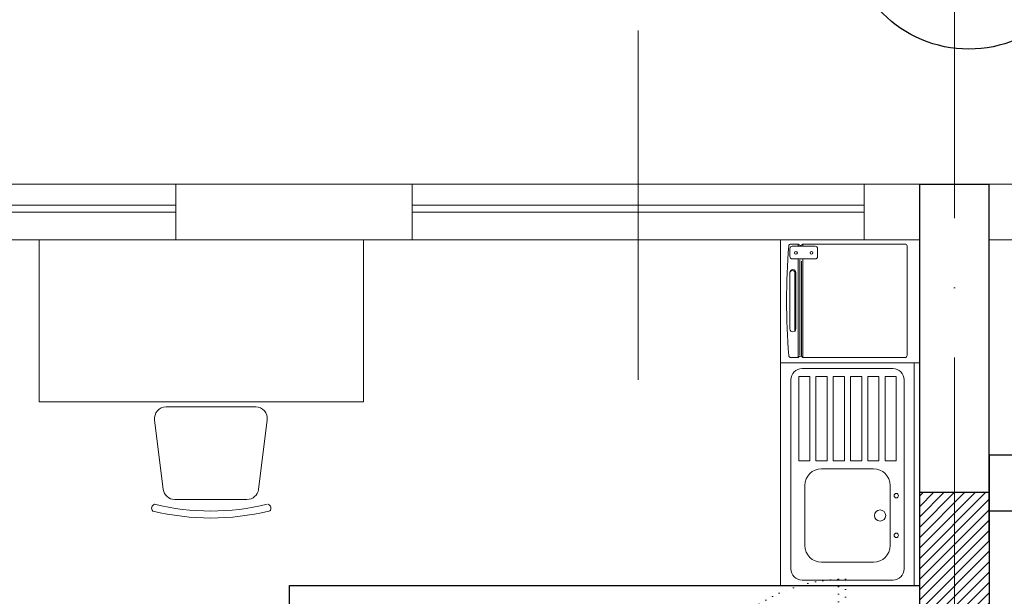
# Model space of a CAD drawing. Header units: millimetres. Extents: x -6513 to 30474, y -6915 to 65597.
# Tile 130 of 256: x -915 to -490, y 13941 to 14190. Entities that reach past the tile are written whole.
import ezdxf

# ---------------------------------------------------------------- set-up
doc = ezdxf.new("R2010")
doc.units = ezdxf.units.MM
doc.linetypes.add('ACAD_ISO10W100', pattern=[18, 12, -3, 0, -3])
doc.linetypes.add('DOT', pattern=[6.35, 0, -6.35])
for name, color, linetype, lineweight in [('A_cienka', 8, 'Continuous', 5), ('A_linia przekroj', 8, 'Continuous', 25), ('A_meble', 8, 'Continuous', 0), ('A_osie', 8, 'ACAD_ISO10W100', 5), ('A_widok', 8, 'Continuous', 13), ('cieńkie', 8, 'Continuous', 9), ('sanitarne ARCHWIG', 8, 'Continuous', 9), ('wyburzenia', 8, 'DOT', 20), ('Ściany ARCHWIG', 8, 'Continuous', 30)]:
    doc.layers.add(name, color=color, linetype=linetype, lineweight=lineweight)
doc.layers.add('DB_WM_odnośniki opis', color=8, linetype='Continuous')
doc.layers.add('zamurowania - ARCHWIG', color=8, linetype='Continuous')

msp = doc.modelspace()

# ---------------------------------------------------------------- hatches: boundary and pattern name
at = {"layer": 'cieńkie'}
msp.add_hatch(color=256, dxfattribs=at).paths.add_polyline_path([(-580.276, 14081.064, 0.7495335), (-582.456, 14080.952, -0.4163058), (-581.174, 14082.244, -0.4142136), (-579.892, 14080.962), (-579.892, 14056.646, -0.2012007), (-580.276, 14055.731)])
at = {"layer": 'zamurowania - ARCHWIG', "linetype": 'ByBlock'}
h = msp.add_hatch(dxfattribs=at)
h.set_pattern_fill('ANSI31', color=256)
h.set_pattern_definition([(45, (32497.7916, 13557.2954), (-2.24506403, 2.24506403), [])])
h.paths.add_polyline_path([(-496.446, 13986.092), (-511.446, 13986.092), (-511.446, 13886.092), (-496.446, 13886.092)])
h.paths.add_polyline_path([(-511.446, 13986.092), (-526.446, 13986.092), (-526.446, 13886.092), (-511.446, 13886.092)])

# ---------------------------------------------------------------- linework, layer by layer
at = {"layer": 'A_cienka', "ltscale": 10}
msp.add_line((-647.946, 14034.693), (-647.946, 14185.49), dxfattribs=at)
msp.add_line((-647.946, 14034.693), (-647.946, 14185.49), dxfattribs=at)
at = {"layer": 'A_cienka'}
for p, q in [((-2776.446, 14119.092), (2360.554, 14119.092)), ((-2776.446, 14119.092), (4647.554, 14119.092)), ((-847.446, 14110.092), (-1042.446, 14110.092)), ((-745.446, 14110.092), (-550.446, 14110.092)), ((-847.446, 14107.092), (-1042.446, 14107.092)), ((-745.446, 14107.092), (-550.446, 14107.092)), ((-1066.446, 14095.092), (-526.446, 14095.092)), ((-496.446, 14095.092), (43.554, 14095.092))]:
    msp.add_line(p, q, dxfattribs=at)
at = {"layer": 'A_linia przekroj'}
for p, q in [((-526.446, 13964.826), (-526.446, 14119.092)), ((-526.446, 14119.092), (-496.446, 14119.092)), ((-496.446, 13964.826), (-496.446, 14119.092))]:
    msp.add_line(p, q, dxfattribs=at)
msp.add_lwpolyline([(-496.446, 13978.092), (-472.446, 13978.092), (-472.446, 14002.092), (-496.446, 14002.092)], close=True, dxfattribs=at)
at = {"layer": 'A_meble'}
for p, q in [((-766.446, 14095.092), (-906.446, 14095.092)), ((-906.446, 14095.092), (-906.446, 14025.092)), ((-766.446, 14025.092), (-766.446, 14095.092)), ((-586.446, 13945.781), (-586.446, 14095.092)), ((-906.446, 14025.092), (-766.446, 14025.092)), ((-813.012, 14022.994), (-851.684, 14022.994)), ((-856.645, 14017.374), (-852.895, 13987.374)), ((-808.05, 14017.374), (-811.8, 13987.374)), ((-847.934, 13982.994), (-816.762, 13982.994))]:
    msp.add_line(p, q, dxfattribs=at)
for centre, radius, start, end in [((-851.684, 14017.994), 5, 90, 187.12502), ((-813.012, 14017.994), 5, 352.87498, 90), ((-847.934, 13987.994), 5, 187.12502, 270), ((-816.762, 13987.994), 5, 270, 352.87498), ((-856.244, 13979.269), 1.687, 103.52517, 229.10374), ((-832.348, 14080.66), 102.667, 256.31445, 283.68555), ((-808.09, 13979.269), 1.687, 310.89626, 76.47483), ((-832.348, 14080.66), 105.667, 256.31445, 283.68555)]:
    msp.add_arc(centre, radius, start, end, dxfattribs=at)
at = {"layer": 'A_osie', "ltscale": 10}
msp.add_line((-511.446, 12663.649), (-511.446, 14415.708), dxfattribs=at)
at = {"layer": 'A_widok', "ltscale": 5}
for points in [[(-847.446, 14119.092), (-745.446, 14119.092), (-745.446, 14095.092), (-847.446, 14095.092)], [(-526.446, 14095.092), (-550.446, 14095.092), (-550.446, 14119.092), (-526.446, 14119.092)]]:
    msp.add_lwpolyline(points, close=True, dxfattribs=at)
at = {"layer": 'cieńkie'}
for p, q in [((-582.07, 14093.304), (-578.871, 14093.304)), ((-578.871, 14092.373), (-578.871, 14093.304)), ((-576.871, 14093.304), (-532.739, 14093.304)), ((-576.871, 14092.373), (-576.871, 14093.304)), ((-531.871, 14092.435), (-531.871, 14045.172)), ((-578.871, 14044.304), (-578.871, 14086.873)), ((-576.871, 14044.304), (-576.871, 14086.873)), ((-578.137, 14045.194), (-578.137, 14086.451)), ((-577.435, 14044.874), (-577.435, 14085.876)), ((-578.871, 14044.304), (-582.07, 14044.304)), ((-532.739, 14044.304), (-576.871, 14044.304))]:
    msp.add_line(p, q, dxfattribs=at)
for points in [[(-582.477, 14087.939), (-582.477, 14091.306, -0.4142136), (-581.411, 14092.373), (-571.544, 14092.373, -0.4142136), (-570.477, 14091.306), (-570.477, 14087.939, -0.4142136), (-571.544, 14086.873), (-581.411, 14086.873, -0.4142136)], [(-579.892, 14056.646), (-579.892, 14080.962, 0.4142136), (-581.174, 14082.244), (-581.174, 14082.244, 0.4142136), (-582.456, 14080.962), (-582.456, 14056.646, 0.4142136), (-581.174, 14055.363), (-581.174, 14055.363, 0.4142136)]]:
    msp.add_lwpolyline(points, format="xyb", close=True, dxfattribs=at)
msp.add_lwpolyline([(-580.276, 14055.731), (-580.276, 14081.064, 0.749582), (-582.456, 14080.952)], format="xyb", dxfattribs=at)
for centre in [(-579.843, 14089.514), (-573.112, 14089.514)]:
    msp.add_circle(centre, 0.6, dxfattribs=at)
for centre, radius, start, end in [((-283.246, 14068.804), 300.625, 175.47829, 184.52171), ((-582.07, 14092.435), 0.868, 90, 175.47829), ((-577.871, 14093.895), 1.162, 210.60596, 329.39404), ((-532.739, 14092.435), 0.868, 0, 90), ((-582.07, 14045.172), 0.868, 184.52171, 270), ((-577.871, 14043.712), 1.162, 30.60596, 149.39404), ((-532.739, 14045.172), 0.868, 270, 0)]:
    msp.add_arc(centre, radius, start, end, dxfattribs=at)
at = {"layer": 'DB_WM_odnośniki opis'}
msp.add_circle((-505.229, 14229.858), 52.401, dxfattribs=at)
at = {"layer": 'sanitarne ARCHWIG'}
for p, q in [((-526.446, 14041.929), (-586.446, 14041.929)), ((-586.446, 13945.781), (-586.446, 14041.929)), ((-528.758, 14041.929), (-586.446, 14041.929)), ((-528.758, 13945.781), (-528.758, 14041.929)), ((-578.658, 13999.624), (-578.658, 14036.16)), ((-573.851, 14036.16), (-578.658, 14036.16)), ((-537.988, 14039.525), (-577.216, 14039.525)), ((-573.851, 13999.624), (-573.851, 14036.16)), ((-571.197, 13999.624), (-571.197, 14036.16)), ((-566.39, 14036.16), (-571.197, 14036.16)), ((-566.39, 13999.624), (-566.39, 14036.16)), ((-563.736, 13999.624), (-563.736, 14036.16)), ((-558.929, 14036.16), (-563.736, 14036.16)), ((-558.929, 13999.624), (-558.929, 14036.16)), ((-556.275, 13999.624), (-556.275, 14036.16)), ((-551.468, 14036.16), (-556.275, 14036.16)), ((-551.468, 13999.624), (-551.468, 14036.16)), ((-548.814, 13999.624), (-548.814, 14036.16)), ((-544.007, 14036.16), (-548.814, 14036.16)), ((-544.007, 13999.624), (-544.007, 14036.16)), ((-541.353, 13999.624), (-541.353, 14036.16)), ((-536.546, 14036.16), (-541.353, 14036.16)), ((-536.546, 13999.624), (-536.546, 14036.16)), ((-582.024, 13952.992), (-582.024, 14034.718)), ((-533.181, 13952.992), (-533.181, 14034.718)), ((-573.851, 13999.624), (-578.658, 13999.624)), ((-566.39, 13999.624), (-571.197, 13999.624)), ((-558.929, 13999.624), (-563.736, 13999.624)), ((-551.468, 13999.624), (-556.275, 13999.624)), ((-544.007, 13999.624), (-548.814, 13999.624)), ((-536.546, 13999.624), (-541.353, 13999.624)), ((-546.401, 13996.259), (-568.803, 13996.259)), ((-576.014, 13963.088), (-576.014, 13989.048)), ((-539.19, 13963.088), (-539.19, 13989.048)), ((-546.401, 13955.877), (-568.803, 13955.877)), ((-537.988, 13948.185), (-577.216, 13948.185)), ((-528.758, 13945.781), (-586.446, 13945.781))]:
    msp.add_line(p, q, dxfattribs=at)
for centre, radius in [((-536.546, 13984.625), 0.961), ((-543.517, 13976.068), 2.404), ((-536.546, 13967.511), 0.961)]:
    msp.add_circle(centre, radius, dxfattribs=at)
for centre, radius, start, end in [((-577.216, 14034.718), 4.807, 90, 180), ((-537.988, 14034.718), 4.807, 0, 90), ((-568.803, 13989.048), 7.211, 90, 180), ((-546.401, 13989.048), 7.211, 0, 90), ((-568.803, 13963.088), 7.211, 180, 270), ((-546.401, 13963.088), 7.211, 270, 0), ((-577.216, 13952.992), 4.807, 180, 270), ((-537.988, 13952.992), 4.807, 270, 0)]:
    msp.add_arc(centre, radius, start, end, dxfattribs=at)
at = {"layer": 'wyburzenia', "ltscale": 0.5}
for p, q in [((-561.446, 13948.592), (-561.446, 13878.592)), ((-558.446, 13878.592), (-558.446, 13948.592))]:
    msp.add_line(p, q, dxfattribs=at)
msp.add_arc((-558.446, 13878.592), 70, 90, 180, dxfattribs=at)
at = {"layer": 'zamurowania - ARCHWIG'}
msp.add_lwpolyline([(-526.446, 13986.092), (-496.446, 13986.092), (-496.446, 13886.092), (-526.446, 13886.092)], close=True, dxfattribs=at)
at = {"layer": 'Ściany ARCHWIG'}
for p, q in [((-798.446, 13945.781), (-526.446, 13945.781)), ((-798.446, 13860.092), (-798.446, 13945.781))]:
    msp.add_line(p, q, dxfattribs=at)

doc.saveas('drawing.dxf')
